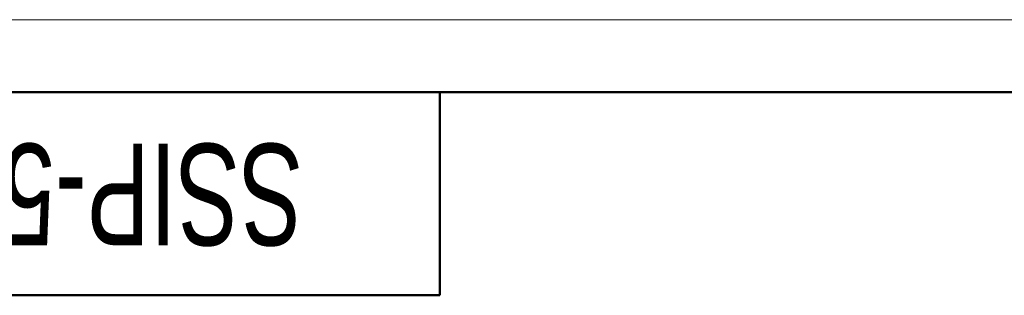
# Model space of a CAD drawing. Header units: millimetres. Extents: x 0 to 420, y 0 to 297.
# Tile 18 of 20: x 61 to 129, y 278 to 297. Entities that reach past the tile are written whole.
import ezdxf

# ---------------------------------------------------------------- set-up
doc = ezdxf.new("R2010")
doc.units = ezdxf.units.MM
doc.styles.add('SLDTEXTSTYLE1', font='TXT', dxfattribs={"width": 0.7})

msp = doc.modelspace()

# ---------------------------------------------------------------- linework, layer by layer
at = {"color": 7, "linetype": 'Continuous', "lineweight": 18}
msp.add_line((0, 297), (420, 297), dxfattribs=at)
at = {"color": 7, "linetype": 'Continuous', "lineweight": 50}
for p, q in [((415, 292), (20, 292)), ((90, 278), (90, 292)), ((20, 278), (90, 278))]:
    msp.add_line(p, q, dxfattribs=at)

# ---------------------------------------------------------------- texts
at = {"color": 7, "linetype": 'Continuous', "lineweight": 0, "insert": (56.336, 281.449), "char_height": 7, "attachment_point": 2, "rotation": 180, "style": 'SLDTEXTSTYLE1'}
msp.add_mtext('SSIP-55_110-04', dxfattribs=at)

doc.saveas('drawing.dxf')
